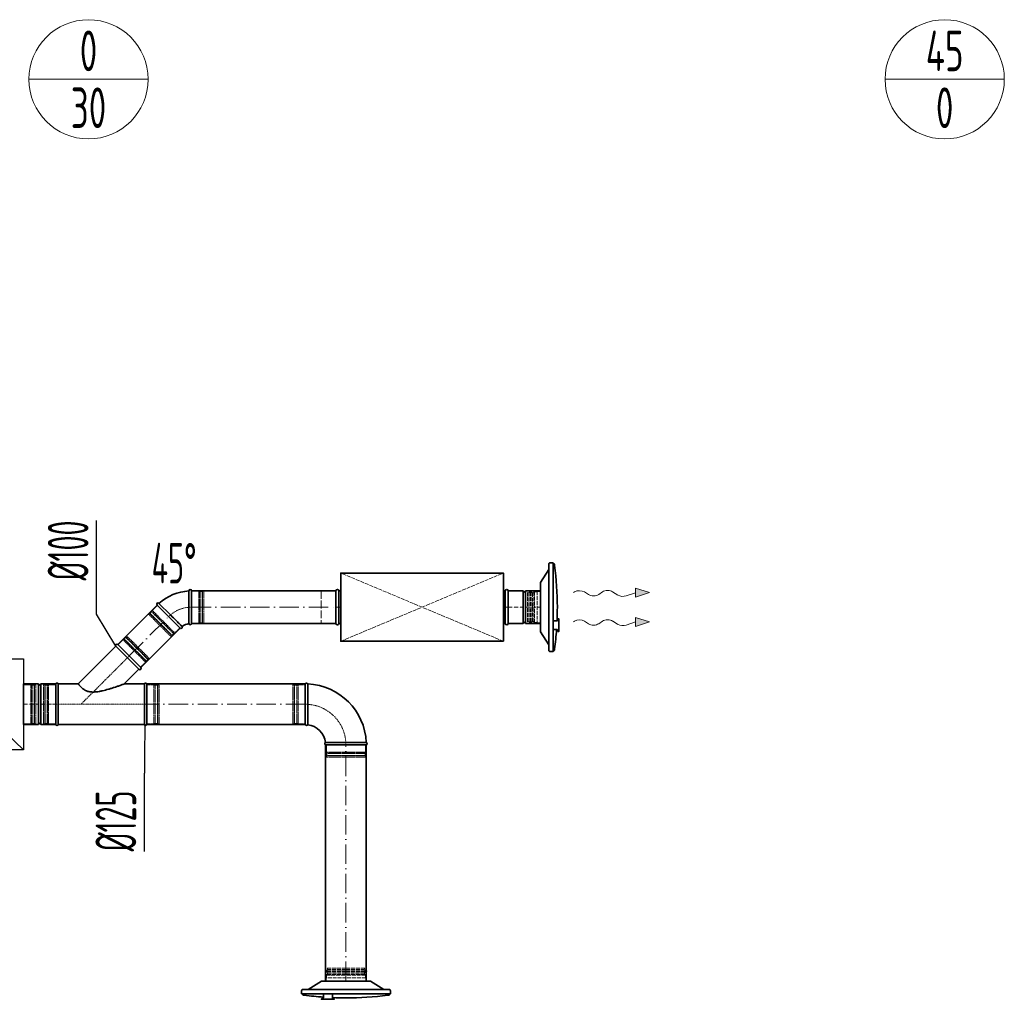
# Model space of a CAD drawing. Header units: millimetres. Extents: x -118717 to 8962, y 22910 to 145283.
# Tile 99 of 193: x -42496 to -39468, y 25430 to 28444. Entities that reach past the tile are written whole.
import ezdxf
from ezdxf.enums import TextEntityAlignment as Align

# ---------------------------------------------------------------- set-up
doc = ezdxf.new("R2010")
doc.units = ezdxf.units.MM
for name, pattern in [('ACAD_ISO02W100', [15, 12, -3]), ('ACAD_ISO10W100', [18, 12, -3, 0, -3]), ('phl_thick', [0])]:
    doc.linetypes.add(name, pattern=pattern)
for name, color, linetype, lineweight in [('VZT_01 SUP (PŘÍVOD) - OBRYS', 5, 'Continuous', 35), ('VZT_02 SUP (PŘÍVOD) - OSA', 5, 'ACAD_ISO10W100', 5), ('VZT_21 ZAŘÍZENÍ - OBRYS', 1, 'Continuous', 30), ('VZT_22 ZAŘÍZENÍ - DETAIL', 8, 'Continuous', 5), ('VZT_30 DISTRIBUČNÍ PRVKY - OBRYS', 1, 'Continuous', 35), ('VZT_35 TLUMIČE HLUKU - OBRYS', 1, 'Continuous', 35), ('VZT_36 TLUMIČE HLUKU - OSA', 1, 'ACAD_ISO10W100', 5), ('VZT_37 TLUMIČE HLUKU - DETAIL', 8, 'ACAD_ISO02W100', 5), ('VZT_52 POPIS - DISTRIBUCE', 7, 'Continuous', 5), ('VZT_60_KOTY - DIMENZE', 7, 'Continuous', 5)]:
    doc.layers.add(name, color=color, linetype=linetype, lineweight=lineweight)
for name, color, linetype, lineweight, plot in [('VZT_03 SUP (PŘÍVOD) - NETISK', 8, 'ACAD_ISO02W100', 5, False), ('VZT_07 ETA (ODVOD) - NETISK', 8, 'ACAD_ISO02W100', 5, False), ('VZT_34 DISTRIBUČNÍ PRVKY - NETISK', 8, 'ACAD_ISO02W100', 5, False), ('VZT_39 TLUMIČE HLUKU - NETISK', 8, 'ACAD_ISO02W100', 5, False)]:
    doc.layers.add(name, color=color, linetype=linetype, lineweight=lineweight, plot=plot)
doc.styles.add('EVORA_125', font='isocp.shx', dxfattribs={"width": 0.6, "height": 125})
doc.styles.add('JS', font='isocp.shx', dxfattribs={"width": 0.6, "height": 125})

msp = doc.modelspace()

# ---------------------------------------------------------------- linework, layer by layer
at = {"lineweight": 13}
for p, q in [((-40789.2, 26683.4), (-40792.2, 26681.6)), ((-40789.2, 26593.4), (-40792.2, 26591.6))]:
    msp.add_line(p, q, dxfattribs=at)
at = {"color": 0, "lineweight": 13}
for p, q in [((-40746.1, 26675.2), (-40759, 26683.3)), ((-40703.2, 26683.6), (-40715.1, 26675.6)), ((-40655.7, 26673.6), (-40672.2, 26684)), ((-40601.6, 26681), (-40630.2, 26671.3)), ((-40558.6, 26681.6), (-40601.8, 26695)), ((-40601.8, 26695), (-40601.6, 26681)), ((-40601.4, 26667.1), (-40601.6, 26681)), ((-40601.4, 26667.1), (-40558.6, 26681.6)), ((-40746.1, 26585.2), (-40759, 26593.3)), ((-40703.2, 26593.6), (-40715.1, 26585.6)), ((-40655.7, 26583.6), (-40672.2, 26594)), ((-40601.6, 26591), (-40630.2, 26581.3)), ((-40558.6, 26591.6), (-40601.8, 26605)), ((-40601.8, 26605), (-40601.6, 26591)), ((-40601.4, 26577.1), (-40601.6, 26591)), ((-40601.4, 26577.1), (-40558.6, 26591.6))]:
    msp.add_line(p, q, dxfattribs=at)
for centre, start_param, end_param in [((-40774.4, 26673.8), 0.766537, 2.320574), ((-40687.5, 26674.4), 0.766537, 2.375056), ((-40730.7, 26684.7), 3.908129, 5.516649), ((-40640.3, 26683.1), 3.908129, 5.191299), ((-40774.4, 26583.8), 0.766537, 2.320574), ((-40730.7, 26594.7), 3.908129, 5.516649), ((-40687.5, 26584.4), 0.766537, 2.375056), ((-40640.3, 26593.1), 3.908129, 5.191299)]:
    msp.add_ellipse(centre, major_axis=(21.5, 0.3), ratio=0.625, start_param=start_param, end_param=end_param, dxfattribs=at)
for points in [[(-40601.4, 26667.1), (-40601.8, 26695), (-40558.6, 26681.6)], [(-40601.4, 26577.1), (-40601.8, 26605), (-40558.6, 26591.6)]]:
    msp.add_solid(points, dxfattribs=at)
at = {"layer": 'VZT_01 SUP (PŘÍVOD) - OBRYS'}
for p, q in [((-41975.1, 26686.6), (-41975.1, 26636.4)), ((-41967.1, 26586.6), (-41967.1, 26686.6)), ((-40993.2, 26586.6), (-40993.2, 26686.6)), ((-40993.2, 26686.6), (-40947.7, 26686.6)), ((-40947.7, 26586.6), (-40947.7, 26686.6)), ((-40939.7, 26586.6), (-40939.7, 26686.6)), ((-40939.7, 26686.6), (-40894.2, 26686.6)), ((-40894.2, 26586.6), (-40894.2, 26686.6)), ((-42067.5, 26648.3), (-42032, 26612.9)), ((-42073.1, 26642.7), (-42002.4, 26572)), ((-40993.2, 26586.6), (-40947.7, 26586.6)), ((-40939.7, 26586.6), (-40894.2, 26586.6)), ((-42199.7, 26516.1), (-42315.4, 26400.4)), ((-42129, 26445.4), (-42199.7, 26516.1)), ((-42123.3, 26451.1), (-42194, 26521.8)), ((-42129, 26445.4), (-42173.9, 26400.4)), ((-42483.7, 26275.4), (-42483.7, 26400.4)), ((-42483.7, 26400.4), (-42438.2, 26400.4)), ((-42438.2, 26275.4), (-42438.2, 26400.4)), ((-42430.2, 26275.4), (-42430.2, 26400.4)), ((-42430.2, 26400.4), (-42384.7, 26400.4)), ((-42384.7, 26275.4), (-42384.7, 26400.4)), ((-42384.7, 26400.4), (-42384.7, 26275.4)), ((-42377, 26400.4), (-42377, 26275.4)), ((-42315.4, 26400.4), (-42377, 26400.4)), ((-42112.3, 26400.4), (-42173.9, 26400.4)), ((-42112.3, 26275.4), (-42112.3, 26400.4)), ((-42104.7, 26275.4), (-42104.7, 26400.4)), ((-41617.4, 26400.4), (-41617.4, 26275.4)), ((-42483.7, 26275.4), (-42438.2, 26275.4)), ((-42430.2, 26275.4), (-42384.7, 26275.4)), ((-42112.3, 26275.4), (-42377, 26275.4)), ((-41554.9, 26212.9), (-41429.9, 26212.9))]:
    msp.add_line(p, q, dxfattribs=at)
for points in [[(-41523.2, 26686.6), (-41967.1, 26686.6)], [(-42073.1, 26642.7), (-42194, 26521.8)], [(-41523.2, 26586.6), (-41967.1, 26586.6)], [(-42002.4, 26572), (-42123.3, 26451.1)], [(-42104.7, 26400.4), (-41617.4, 26400.4)], [(-42104.7, 26275.4), (-41617.4, 26275.4)], [(-41554.9, 26212.9), (-41554.9, 25486.4)], [(-41429.9, 26212.9), (-41429.9, 25486.4)]]:
    msp.add_lwpolyline(points, dxfattribs=at)
for centre, radius, start, end in [((-41967.1, 26536.6), 150, 93.0572, 131.9428), ((-41971.1, 26686.6), 4, 0, 180), ((-40943.7, 26686.6), 4, 180, 0), ((-42070.3, 26645.5), 4, 45, 225), ((-41967.1, 26536.6), 50, 99.1478, 125.8522), ((-41971.1, 26586.6), 4, 189.1478, 0), ((-40943.7, 26586.6), 4, 0, 180), ((-41999.6, 26574.8), 4, 225, 35.8522), ((-42196.8, 26519), 4, 45, 225), ((-42126.1, 26448.2), 4, 225, 45), ((-42434.2, 26400.4), 4, 180, 0), ((-42380.8, 26398.8), 4.17, 23.4678, 156.5322), ((-42108.5, 26398.8), 4.17, 23.4678, 156.5322), ((-41613.6, 26398.8), 4.17, 21.1072, 156.5322), ((-41617.4, 26212.9), 187.5, 2.3607, 87.6393), ((-42434.2, 26275.4), 4, 0, 180), ((-42380.8, 26277.1), 4.17, 203.4678, 336.5322), ((-42108.5, 26277.1), 4.17, 203.4678, 336.5322), ((-41613.6, 26277.1), 4.17, 203.4678, 329.7019), ((-41617.4, 26212.9), 62.5, 6.8302, 83.1698), ((-41553.3, 26216.8), 4.17, 120.2981, 246.5322), ((-41431.6, 26216.8), 4.17, 293.4678, 68.8928)]:
    msp.add_arc(centre, radius, start, end, dxfattribs=at)
for points, knots in [([(-41975, 26586), (-41975, 26586), (-41975, 26587.2), (-41975, 26592.1), (-41975, 26595.7), (-41975.1, 26604.7), (-41975.1, 26610.2), (-41975.1, 26622.2), (-41975.1, 26628.7), (-41975.1, 26635.7), (-41975.1, 26636.1), (-41975.1, 26636.4)], [315.70122, 315.70122, 315.70122, 315.70122, 334.965455, 334.965455, 354.338127, 354.338127, 373.989756, 373.989756, 393.709228, 393.709228, 394.86093, 394.86093, 394.86093, 394.86093]), ([(-41996.4, 26577.1), (-41996.4, 26577.1), (-41997.1, 26577.9), (-42000, 26580.8), (-42002.4, 26583.2), (-42008.5, 26589.3), (-42012.2, 26593.1), (-42020.7, 26601.5), (-42025.3, 26606.1), (-42030.7, 26611.5), (-42031.3, 26612.2), (-42032, 26612.9)], [157.87026, 157.87026, 157.87026, 157.87026, 175.40249, 175.40249, 194.39223, 194.39223, 214.163463, 214.163463, 234.188574, 234.188574, 237.030498, 237.030498, 237.030498, 237.030498]), ([(-42269.7, 26375.4), (-42271.4, 26375.4), (-42273.2, 26375.5), (-42276.8, 26375.8), (-42278.6, 26376), (-42282.2, 26376.7), (-42283.9, 26377.1), (-42287.4, 26378.1), (-42289, 26378.7), (-42292.2, 26380), (-42293.7, 26380.8), (-42296.5, 26382.4), (-42297.9, 26383.3), (-42300.4, 26385), (-42301.6, 26385.9), (-42303.7, 26387.7), (-42304.7, 26388.6), (-42306.4, 26390.2), (-42307.2, 26391), (-42308.6, 26392.5), (-42309.3, 26393.2), (-42310.5, 26394.5), (-42311.1, 26395.2), (-42312.1, 26396.4), (-42312.6, 26396.9), (-42313.4, 26397.9), (-42313.7, 26398.4), (-42314.3, 26399.1), (-42314.6, 26399.4), (-42315, 26399.9), (-42315.1, 26400.1), (-42315.3, 26400.4), (-42315.4, 26400.4), (-42315.4, 26400.4)], [0, 0, 0, 0, 5.29003, 5.29003, 10.580061, 10.580061, 15.870091, 15.870091, 21.160122, 21.160122, 26.450152, 26.450152, 31.740183, 31.740183, 37.030213, 37.030213, 42.320244, 42.320244, 47.034288, 47.034288, 51.748333, 51.748333, 56.462377, 56.462377, 61.176421, 61.176421, 65.890466, 65.890466, 70.60451, 70.60451, 75.318555, 75.318555, 80.032599, 80.032599, 80.032599, 80.032599]), ([(-42173.9, 26400.4), (-42173.9, 26400.4), (-42174, 26400.4), (-42174.1, 26400.4), (-42174.2, 26400.4), (-42174.5, 26400.2), (-42174.8, 26400.1), (-42175.6, 26399.8), (-42176.1, 26399.6), (-42177.3, 26399.2), (-42177.9, 26399), (-42179.7, 26398.4), (-42181, 26397.9), (-42183.8, 26396.9), (-42185.4, 26396.4), (-42188.6, 26395.2), (-42190.4, 26394.6), (-42193.8, 26393.4), (-42195.5, 26392.8), (-42199.7, 26391.4), (-42202.4, 26390.5), (-42208, 26388.7), (-42210.9, 26387.8), (-42216.8, 26385.9), (-42219.8, 26385), (-42225.7, 26383.3), (-42228.7, 26382.5), (-42234.4, 26380.9), (-42237.4, 26380.2), (-42243.8, 26378.7), (-42247, 26378), (-42253.6, 26376.8), (-42256.9, 26376.3), (-42261.7, 26375.8), (-42263.4, 26375.7), (-42266.5, 26375.5), (-42268.1, 26375.4), (-42269.7, 26375.4)], [272.508325, 272.508325, 272.508325, 272.508325, 274.342515, 274.342515, 276.176705, 276.176705, 279.845086, 279.845086, 283.513466, 283.513466, 287.181847, 287.181847, 293.317905, 293.317905, 299.453964, 299.453964, 305.590023, 305.590023, 311.726082, 311.726082, 320.779613, 320.779613, 329.833144, 329.833144, 338.886676, 338.886676, 347.940207, 347.940207, 357.193018, 357.193018, 366.445829, 366.445829, 375.69864, 375.69864, 380.325046, 380.325046, 384.951451, 384.951451, 384.951451, 384.951451]), ([(-41610, 26275), (-41610, 26275), (-41610, 26275.1), (-41610, 26275.4), (-41610, 26275.7), (-41610, 26276.7), (-41610, 26277.5), (-41610, 26280.7), (-41609.9, 26283.8), (-41609.9, 26292.7), (-41609.9, 26298.9), (-41609.8, 26313), (-41609.8, 26320.8), (-41609.8, 26337.1), (-41609.8, 26345.3), (-41609.7, 26361.2), (-41609.7, 26368.6), (-41609.7, 26381.8), (-41609.7, 26387.4), (-41609.7, 26394.4), (-41609.7, 26396.5), (-41609.7, 26399.5), (-41609.7, 26400.3), (-41609.7, 26400.3)], [197.067977, 197.067977, 197.067977, 197.067977, 201.792196, 201.792196, 209.190204, 209.190204, 218.040239, 218.040239, 237.760854, 237.760854, 262.206108, 262.206108, 286.831239, 286.831239, 311.323072, 311.323072, 335.946087, 335.946087, 360.704397, 360.704397, 377.088273, 377.088273, 394.105327, 394.105327, 394.105327, 394.105327]), ([(-41555.4, 26220.4), (-41555.4, 26220.4), (-41553.8, 26220.4), (-41547.7, 26220.4), (-41543.2, 26220.5), (-41531.8, 26220.5), (-41525, 26220.5), (-41510, 26220.6), (-41501.9, 26220.6), (-41485.6, 26220.6), (-41477.4, 26220.6), (-41462.2, 26220.6), (-41455.3, 26220.6), (-41443.5, 26220.7), (-41438.8, 26220.7), (-41432.2, 26220.7), (-41430.4, 26220.7), (-41430.1, 26220.7), (-41430.1, 26220.7), (-41430.1, 26220.7)], [0, 0, 0, 0, 24.235852, 24.235852, 48.531845, 48.531845, 73.024415, 73.024415, 97.570898, 97.570898, 122.078339, 122.078339, 146.53579, 146.53579, 170.957495, 170.957495, 195.359468, 195.359468, 197.168246, 197.168246, 197.168246, 197.168246])]:
    msp.add_open_spline(points, degree=3, knots=knots, dxfattribs=at)
at = {"layer": 'VZT_02 SUP (PŘÍVOD) - OSA', "ltscale": 0.3}
for points in [[(-41967.1, 26636.6), (-41967.1, 26636.6, 0.198912), (-42037.8, 26607.3, 0.198912)], [(-41492.4, 26212.9), (-41492.4, 26212.9, 0.414214), (-41617.4, 26337.9), (-41617.4, 26337.9)]]:
    msp.add_lwpolyline(points, format="xyb", dxfattribs=at)
at = {"layer": 'VZT_02 SUP (PŘÍVOD) - OSA', "ltscale": 5}
for points in [[(-41967.1, 26636.6), (-41523.2, 26636.6)], [(-42158.7, 26486.4), (-42037.8, 26607.3)], [(-41617.4, 26337.9), (-42104.7, 26337.9)], [(-41492.4, 25486.4), (-41492.4, 26212.9)]]:
    msp.add_lwpolyline(points, dxfattribs=at)
at = {"layer": 'VZT_02 SUP (PŘÍVOD) - OSA'}
for points in [[(-40993.2, 26636.6), (-40894.2, 26636.6)], [(-42483.7, 26337.9), (-42384.7, 26337.9)]]:
    msp.add_lwpolyline(points, dxfattribs=at)
at = {"layer": 'VZT_02 SUP (PŘÍVOD) - OSA', "ltscale": 0.3}
for points in [[(-42158.7, 26486.4), (-42307.2, 26337.9)], [(-42384.7, 26337.9), (-42104.7, 26337.9)]]:
    msp.add_lwpolyline(points, dxfattribs=at)
at = {"layer": 'VZT_03 SUP (PŘÍVOD) - NETISK', "ltscale": 0.4}
for p, q in [((-41945.1, 26685.6), (-41967.1, 26685.6)), ((-41945.1, 26685.6), (-41945.1, 26587.6)), ((-41941.6, 26684.6), (-41945.1, 26684.6)), ((-41941.6, 26686.6), (-41941.6, 26586.6)), ((-41941.1, 26686.6), (-41941.6, 26686.6)), ((-41941.1, 26686.6), (-41941.1, 26586.6)), ((-41934.1, 26684.6), (-41941.1, 26684.6)), ((-41934.1, 26686.6), (-41934.1, 26586.6)), ((-41933.6, 26686.6), (-41934.1, 26686.6)), ((-41933.6, 26686.6), (-41933.6, 26586.6)), ((-41933.1, 26684.6), (-41933.6, 26684.6)), ((-41933.1, 26685.6), (-41933.1, 26587.6)), ((-41929.1, 26685.6), (-41933.1, 26685.6)), ((-41929.1, 26685.6), (-41929.1, 26587.6)), ((-42096.5, 26617.9), (-42099.3, 26615.1)), ((-42096.5, 26619.3), (-42096.8, 26619)), ((-42096.8, 26619), (-42026.1, 26548.3)), ((-42096.5, 26619.3), (-42025.8, 26548.6)), ((-42096.5, 26617.9), (-42027.2, 26548.6)), ((-42095.4, 26617.6), (-42095.8, 26617.2)), ((-42090.1, 26622.9), (-42095.1, 26617.9)), ((-42091.2, 26624.6), (-42091.5, 26624.3)), ((-42091.5, 26624.3), (-42020.8, 26553.6)), ((-42091.2, 26624.6), (-42020.5, 26553.9)), ((-42087.3, 26625.7), (-42089.8, 26623.2)), ((-42072.4, 26642), (-42088, 26626.4)), ((-42088, 26626.4), (-42018.7, 26557.1)), ((-42099.3, 26615.1), (-42030, 26545.8)), ((-41945.1, 26587.6), (-41967.1, 26587.6)), ((-41941.6, 26588.6), (-41945.1, 26588.6)), ((-41941.1, 26586.6), (-41941.6, 26586.6)), ((-41934.1, 26588.6), (-41941.1, 26588.6)), ((-41933.6, 26586.6), (-41934.1, 26586.6)), ((-41933.1, 26588.6), (-41933.6, 26588.6)), ((-41929.1, 26587.6), (-41933.1, 26587.6)), ((-42022.2, 26555), (-42027.2, 26550)), ((-42019.4, 26557.8), (-42021.9, 26555.3)), ((-42003.1, 26572.7), (-42018.7, 26557.1)), ((-42193.3, 26521.1), (-42177.8, 26536.6)), ((-42108.5, 26467.3), (-42177.8, 26536.6)), ((-42177, 26535.9), (-42174.6, 26538.4)), ((-42176, 26539.8), (-42175.6, 26540.2)), ((-42105.3, 26469.1), (-42176, 26539.8)), ((-42104.9, 26469.5), (-42175.6, 26540.2)), ((-42174.2, 26538.8), (-42169.3, 26543.7)), ((-42170.7, 26545.1), (-42170.3, 26545.5)), ((-42100, 26474.4), (-42170.7, 26545.1)), ((-42099.6, 26474.8), (-42170.3, 26545.5)), ((-42169.3, 26545.1), (-42166.4, 26547.9)), ((-42100, 26475.8), (-42169.3, 26545.1)), ((-42168.9, 26544.1), (-42168.6, 26544.4)), ((-42097.1, 26478.7), (-42166.4, 26547.9)), ((-42027.2, 26548.6), (-42030, 26545.8)), ((-42027.5, 26549.7), (-42027.9, 26549.3)), ((-42025.8, 26548.6), (-42026.1, 26548.3)), ((-42020.5, 26553.9), (-42020.8, 26553.6)), ((-42124, 26451.8), (-42108.5, 26467.3)), ((-42109.2, 26468), (-42106.7, 26470.5)), ((-42106.3, 26470.9), (-42101.4, 26475.8)), ((-42105.3, 26469.1), (-42104.9, 26469.5)), ((-42101, 26476.2), (-42100.7, 26476.5)), ((-42100, 26475.8), (-42097.1, 26478.7)), ((-42100, 26474.4), (-42099.6, 26474.8)), ((-42422.7, 26397.9), (-42422.7, 26277.9)), ((-42418.7, 26397.9), (-42422.7, 26397.9)), ((-42418.7, 26397.9), (-42418.7, 26277.9)), ((-42418.2, 26396.9), (-42418.7, 26396.9)), ((-42418.2, 26398.9), (-42418.2, 26276.9)), ((-42417.7, 26398.9), (-42418.2, 26398.9)), ((-42417.7, 26398.9), (-42417.7, 26276.9)), ((-42410.7, 26396.9), (-42417.7, 26396.9)), ((-42410.7, 26398.9), (-42410.7, 26276.9)), ((-42410.2, 26398.9), (-42410.7, 26398.9)), ((-42410.2, 26398.9), (-42410.2, 26276.9)), ((-42406.7, 26396.9), (-42410.2, 26396.9)), ((-42406.7, 26397.9), (-42406.7, 26277.9)), ((-42384.7, 26397.9), (-42406.7, 26397.9)), ((-42104.7, 26397.9), (-42082.7, 26397.9)), ((-42082.7, 26277.9), (-42082.7, 26397.9)), ((-42082.7, 26396.9), (-42079.2, 26396.9)), ((-42079.2, 26276.9), (-42079.2, 26398.9)), ((-42079.2, 26398.9), (-42078.7, 26398.9)), ((-42078.7, 26276.9), (-42078.7, 26398.9)), ((-42078.7, 26396.9), (-42071.7, 26396.9)), ((-42071.7, 26276.9), (-42071.7, 26398.9)), ((-42071.7, 26398.9), (-42071.2, 26398.9)), ((-42071.2, 26276.9), (-42071.2, 26398.9)), ((-42071.2, 26396.9), (-42070.7, 26396.9)), ((-42070.7, 26277.9), (-42070.7, 26397.9)), ((-42070.7, 26397.9), (-42066.7, 26397.9)), ((-42066.7, 26277.9), (-42066.7, 26397.9)), ((-41655.4, 26397.9), (-41655.4, 26277.9)), ((-41651.4, 26397.9), (-41655.4, 26397.9)), ((-41651.4, 26397.9), (-41651.4, 26277.9)), ((-41650.9, 26396.9), (-41651.4, 26396.9)), ((-41650.9, 26398.9), (-41650.9, 26276.9)), ((-41650.4, 26398.9), (-41650.9, 26398.9)), ((-41650.4, 26398.9), (-41650.4, 26276.9)), ((-41643.4, 26396.9), (-41650.4, 26396.9)), ((-41643.4, 26398.9), (-41643.4, 26276.9)), ((-41642.9, 26398.9), (-41643.4, 26398.9)), ((-41642.9, 26398.9), (-41642.9, 26276.9)), ((-41639.4, 26396.9), (-41642.9, 26396.9)), ((-41639.4, 26397.9), (-41639.4, 26277.9)), ((-41617.4, 26397.9), (-41639.4, 26397.9)), ((-42418.7, 26277.9), (-42422.7, 26277.9)), ((-42418.2, 26278.9), (-42418.7, 26278.9)), ((-42417.7, 26276.9), (-42418.2, 26276.9)), ((-42410.7, 26278.9), (-42417.7, 26278.9)), ((-42410.2, 26276.9), (-42410.7, 26276.9)), ((-42406.7, 26278.9), (-42410.2, 26278.9)), ((-42384.7, 26277.9), (-42406.7, 26277.9)), ((-42104.7, 26277.9), (-42082.7, 26277.9)), ((-42082.7, 26278.9), (-42079.2, 26278.9)), ((-42079.2, 26276.9), (-42078.7, 26276.9)), ((-42078.7, 26278.9), (-42071.7, 26278.9)), ((-42071.7, 26276.9), (-42071.2, 26276.9)), ((-42071.2, 26278.9), (-42070.7, 26278.9)), ((-42070.7, 26277.9), (-42066.7, 26277.9)), ((-41651.4, 26277.9), (-41655.4, 26277.9)), ((-41650.9, 26278.9), (-41651.4, 26278.9)), ((-41650.4, 26276.9), (-41650.9, 26276.9)), ((-41643.4, 26278.9), (-41650.4, 26278.9)), ((-41642.9, 26276.9), (-41643.4, 26276.9)), ((-41639.4, 26278.9), (-41642.9, 26278.9)), ((-41617.4, 26277.9), (-41639.4, 26277.9)), ((-41552.4, 26212.9), (-41552.4, 26190.9)), ((-41432.4, 26212.9), (-41432.4, 26190.9)), ((-41553.4, 26187.4), (-41431.4, 26187.4)), ((-41553.4, 26187.4), (-41553.4, 26186.9)), ((-41553.4, 26186.9), (-41431.4, 26186.9)), ((-41553.4, 26179.9), (-41431.4, 26179.9)), ((-41553.4, 26179.9), (-41553.4, 26179.4)), ((-41553.4, 26179.4), (-41431.4, 26179.4)), ((-41552.4, 26190.9), (-41432.4, 26190.9)), ((-41552.4, 26178.9), (-41432.4, 26178.9)), ((-41552.4, 26178.9), (-41552.4, 26174.9)), ((-41552.4, 26174.9), (-41432.4, 26174.9)), ((-41551.4, 26190.9), (-41551.4, 26187.4)), ((-41551.4, 26186.9), (-41551.4, 26179.9)), ((-41551.4, 26179.4), (-41551.4, 26178.9)), ((-41433.4, 26190.9), (-41433.4, 26187.4)), ((-41433.4, 26186.9), (-41433.4, 26179.9)), ((-41433.4, 26179.4), (-41433.4, 26178.9)), ((-41432.4, 26178.9), (-41432.4, 26174.9)), ((-41431.4, 26187.4), (-41431.4, 26186.9)), ((-41431.4, 26179.9), (-41431.4, 26179.4))]:
    msp.add_line(p, q, dxfattribs=at)
at = {"layer": 'VZT_07 ETA (ODVOD) - NETISK', "ltscale": 0.4}
for p, q in [((-42483.7, 26397.9), (-42461.7, 26397.9)), ((-42461.7, 26277.9), (-42461.7, 26397.9)), ((-42461.7, 26396.9), (-42458.2, 26396.9)), ((-42458.2, 26276.9), (-42458.2, 26398.9)), ((-42458.2, 26398.9), (-42457.7, 26398.9)), ((-42457.7, 26276.9), (-42457.7, 26398.9)), ((-42457.7, 26396.9), (-42450.7, 26396.9)), ((-42450.7, 26276.9), (-42450.7, 26398.9)), ((-42450.7, 26398.9), (-42450.2, 26398.9)), ((-42450.2, 26276.9), (-42450.2, 26398.9)), ((-42450.2, 26396.9), (-42449.7, 26396.9)), ((-42449.7, 26277.9), (-42449.7, 26397.9)), ((-42449.7, 26397.9), (-42445.7, 26397.9)), ((-42445.7, 26277.9), (-42445.7, 26397.9)), ((-42483.7, 26277.9), (-42461.7, 26277.9)), ((-42461.7, 26278.9), (-42458.2, 26278.9)), ((-42458.2, 26276.9), (-42457.7, 26276.9)), ((-42457.7, 26278.9), (-42450.7, 26278.9)), ((-42450.7, 26276.9), (-42450.2, 26276.9)), ((-42450.2, 26278.9), (-42449.7, 26278.9)), ((-42449.7, 26277.9), (-42445.7, 26277.9))]:
    msp.add_line(p, q, dxfattribs=at)
at = {"layer": 'VZT_21 ZAŘÍZENÍ - OBRYS'}
msp.add_lwpolyline([(-42483.7, 26197.9), (-43983.7, 26197.9), (-43983.7, 26477.9), (-42483.7, 26477.9)], close=True, dxfattribs=at)
at = {"layer": 'VZT_22 ZAŘÍZENÍ - DETAIL', "linetype": 'ACAD_ISO02W100', "lineweight": 5, "ltscale": 10}
msp.add_lwpolyline([(-42483.7, 26197.9), (-42681.1, 26385.1), (-43499.3, 26197.9)], dxfattribs=at)
at = {"layer": 'VZT_30 DISTRIBUČNÍ PRVKY - OBRYS'}
for points in [[(-40855.2, 26773.1), (-40855.2, 26500.1), (-40864.4, 26500.1, -0.414214), (-40868.2, 26504), (-40868.2, 26769.2, -0.414214), (-40864.4, 26773.1), (-40855.2, 26773.1)], [(-40842.2, 26636.6, 0.0327), (-40850.7, 26765.1), (-40851.3, 26768.1, 0.36397), (-40854.2, 26770.6), (-40855.2, 26770.6)], [(-40868.2, 26520.5), (-40893.7, 26560.9, -0.141374), (-40894.2, 26562.9), (-40894.2, 26710.3, -0.141374), (-40893.7, 26712.3), (-40868.2, 26752.7)], [(-40842.2, 26636.6, -0.010645), (-40843.2, 26594.6, -0.010645)], [(-40855.2, 26567.4), (-40842.8, 26567.4, -0.267949), (-40842.4, 26567.1), (-40839.1, 26561.4, 0.267949), (-40838.7, 26561.2), (-40838.1, 26561.2), (-40838.1, 26600.8), (-40838.7, 26600.8, 0.267949), (-40839.1, 26600.6), (-40842.4, 26594.9, -0.267949), (-40842.8, 26594.6), (-40855.2, 26594.6)], [(-40844.7, 26567.4, -0.015115), (-40850.7, 26508.1), (-40851.3, 26505.1, -0.36397), (-40854.2, 26502.6), (-40855.2, 26502.6)], [(-41608.2, 25460.4), (-41567.8, 25485.8, -0.141374), (-41565.8, 25486.4), (-41418.4, 25486.4, -0.141374), (-41416.4, 25485.8), (-41376, 25460.4)], [(-41355.6, 25447.4), (-41628.6, 25447.4), (-41628.6, 25456.5, -0.414214), (-41624.8, 25460.4), (-41359.5, 25460.4, -0.414214), (-41355.6, 25456.5), (-41355.6, 25447.4)], [(-41561.4, 25436.8, -0.015115), (-41620.7, 25442.9), (-41623.6, 25443.4, -0.36397), (-41626.1, 25446.3), (-41626.1, 25447.4)], [(-41561.4, 25447.4), (-41561.4, 25435, -0.267949), (-41561.6, 25434.6), (-41567.3, 25431.3, 0.267949), (-41567.5, 25430.9), (-41567.5, 25430.2), (-41527.9, 25430.2), (-41527.9, 25430.9, 0.267949), (-41528.1, 25431.3), (-41533.9, 25434.6, -0.267949), (-41534.1, 25435), (-41534.1, 25447.4)], [(-41492.1, 25434.4, -0.010645), (-41534.1, 25435.3, -0.010645)], [(-41492.1, 25434.4, 0.0327), (-41363.6, 25442.9), (-41360.6, 25443.4, 0.36397), (-41358.1, 25446.3), (-41358.1, 25447.4)]]:
    msp.add_lwpolyline(points, format="xyb", dxfattribs=at)
at = {"layer": 'VZT_34 DISTRIBUČNÍ PRVKY - NETISK'}
for points in [[(-40930.3, 26680.3), (-40934.2, 26681.8), (-40934.2, 26636.6)], [(-40930.1, 26681.3), (-40930.1, 26636.6)], [(-40918.4, 26680.5), (-40918.4, 26636.6)], [(-40914.8, 26682.2), (-40914.8, 26636.6)], [(-40912.1, 26684.1), (-40912.1, 26636.6)], [(-40894.2, 26685.1), (-40904.2, 26685.1), (-40904.2, 26588.1), (-40894.2, 26588.1)], [(-40894.2, 26685.1), (-40894.2, 26588.1)], [(-40930.3, 26592.9), (-40934.2, 26591.4), (-40934.2, 26636.6)], [(-40930.1, 26591.9), (-40930.1, 26636.6)], [(-40918.4, 26592.7), (-40918.4, 26636.6)], [(-40914.8, 26591), (-40914.8, 26636.6)], [(-40912.1, 26589.1), (-40912.1, 26636.6)], [(-41548.5, 25522.4), (-41549.9, 25526.4), (-41492.2, 25526.4)], [(-41435.9, 25522.4), (-41434.5, 25526.4), (-41492.2, 25526.4)], [(-41431.1, 25486.4), (-41431.1, 25496.4), (-41553.1, 25496.4), (-41553.1, 25486.4)], [(-41552.3, 25504.2), (-41492.2, 25504.2)], [(-41550.3, 25506.9), (-41492.2, 25506.9)], [(-41549.4, 25522.2), (-41492.2, 25522.2)], [(-41548.7, 25510.5), (-41492.2, 25510.5)], [(-41434.9, 25522.2), (-41492.2, 25522.2)], [(-41435.7, 25510.5), (-41492.2, 25510.5)], [(-41434.1, 25506.9), (-41492.2, 25506.9)], [(-41432.1, 25504.2), (-41492.2, 25504.2)], [(-41431.1, 25486.4), (-41553.1, 25486.4)]]:
    msp.add_lwpolyline(points, dxfattribs=at)
for points in [[(-40924.1, 26688.7), (-40925.6, 26683, 0.060863), (-40925.6, 26682.3), (-40925.6, 26636.6)], [(-40924.1, 26688.7), (-40922.7, 26682.8, -0.058981), (-40922.6, 26682.2), (-40922.6, 26636.6)], [(-40904.2, 26684.1), (-40912.1, 26684.1, 0.291473), (-40914.5, 26682.6, 0.291473)], [(-40924.1, 26584.5), (-40925.6, 26590.2, -0.060863), (-40925.6, 26590.9), (-40925.6, 26636.6)], [(-40924.1, 26584.5), (-40922.7, 26590.4, 0.058981), (-40922.6, 26591), (-40922.6, 26636.6)], [(-40904.2, 26589.1), (-40912.1, 26589.1, -0.291473), (-40914.5, 26590.6, -0.291473)], [(-41556.9, 25516.3), (-41551.2, 25517.7, -0.060863), (-41550.5, 25517.8), (-41492.2, 25517.8)], [(-41556.9, 25516.3), (-41550.9, 25514.8, 0.058981), (-41550.3, 25514.8), (-41492.2, 25514.8)], [(-41552.3, 25496.4), (-41552.3, 25504.2, -0.291473), (-41550.7, 25506.6, -0.291473)], [(-41427.5, 25516.3), (-41433.2, 25517.7, 0.060863), (-41433.9, 25517.8), (-41492.2, 25517.8)], [(-41427.5, 25516.3), (-41433.4, 25514.8, -0.058981), (-41434.1, 25514.8), (-41492.2, 25514.8)], [(-41432.1, 25496.4), (-41432.1, 25504.2, 0.291473), (-41433.6, 25506.6, 0.291473)]]:
    msp.add_lwpolyline(points, format="xyb", dxfattribs=at)
for centre, radius, start, end in [((-40924.8, 26672.3), 10.5, 52.1622, 120.2824), ((-40918, 26684.4), 3.88, 263.3265, 332.5007), ((-40924.8, 26600.9), 10.5, 239.7176, 307.8378), ((-40918, 26588.8), 3.88, 27.4993, 96.6735), ((-41540.4, 25516.9), 10.5, 149.7176, 217.8378), ((-41552.5, 25510.1), 3.88, 297.4993, 6.6735), ((-41444, 25516.9), 10.5, 322.1622, 30.2824), ((-41431.9, 25510.1), 3.88, 173.3265, 242.5007)]:
    msp.add_arc(centre, radius, start, end, dxfattribs=at)
at = {"layer": 'VZT_35 TLUMIČE HLUKU - OBRYS'}
for p, q in [((-41523.2, 26686.6), (-41523.2, 26586.6)), ((-40993.2, 26686.6), (-40993.2, 26586.6))]:
    msp.add_line(p, q, dxfattribs=at)
msp.add_lwpolyline([(-41008.2, 26531.6), (-41508.2, 26531.6), (-41508.2, 26741.6), (-41008.2, 26741.6)], close=True, dxfattribs=at)
for points in [[(-41514.2, 26686.6), (-41514.2, 26586.6)], [(-41514.2, 26686.6), (-41508.2, 26686.6)], [(-41002.2, 26686.6), (-41008.2, 26686.6)], [(-41002.2, 26686.6), (-41002.2, 26586.6)], [(-41514.2, 26586.6), (-41508.2, 26586.6)], [(-41002.2, 26586.6), (-41008.2, 26586.6)]]:
    msp.add_lwpolyline(points, dxfattribs=at)
for centre, start, end in [((-41518.7, 26686.6), 0, 180), ((-40997.7, 26686.6), 0, 180), ((-41518.7, 26586.6), 180, 0), ((-40997.7, 26586.6), 180, 0)]:
    msp.add_arc(centre, 4.5, start, end, dxfattribs=at)
at = {"layer": 'VZT_36 TLUMIČE HLUKU - OSA', "ltscale": 5}
for points in [[(-41523.2, 26636.6), (-41508.2, 26636.6)], [(-40993.2, 26636.6), (-41008.2, 26636.6)], [(-40993.2, 26636.6), (-41008.2, 26636.6)], [(-40993.2, 26636.6), (-41008.2, 26636.6)]]:
    msp.add_lwpolyline(points, dxfattribs=at)
at = {"layer": 'VZT_37 TLUMIČE HLUKU - DETAIL', "lineweight": 5}
for points in [[(-41008.2, 26531.6), (-41508.2, 26741.6)], [(-41508.2, 26531.6), (-41008.2, 26741.6)]]:
    msp.add_lwpolyline(points, dxfattribs=at)
at = {"layer": 'VZT_39 TLUMIČE HLUKU - NETISK', "ltscale": 2}
for points in [[(-41523.2, 26686.6), (-41568.2, 26686.6), (-41568.2, 26586.6), (-41523.2, 26586.6)], [(-40993.2, 26686.6), (-40948.2, 26686.6), (-40948.2, 26586.6), (-40993.2, 26586.6)]]:
    msp.add_lwpolyline(points, dxfattribs=at)
at = {"layer": 'VZT_52 POPIS - DISTRIBUCE'}
for p, q in [((-42467.4, 28260.3), (-42100.6, 28260.3)), ((-39834.5, 28260.3), (-39467.7, 28260.3))]:
    msp.add_line(p, q, dxfattribs=at)
for centre in [(-42284, 28260.3), (-39651.1, 28260.3)]:
    msp.add_circle(centre, 183.4, dxfattribs=at)
at = {"layer": 'VZT_60_KOTY - DIMENZE', "linetype": 'ByBlock', "lineweight": -2}
for p, q in [((-42259.1, 26615.5), (-42259.1, 26665.5)), ((-42112.3, 26175.9), (-42112.3, 26125.9))]:
    msp.add_line(p, q, dxfattribs=at)
for points in [[(-42259.1, 26665.5), (-42259.1, 26903.1)], [(-42199.7, 26516.1), (-42259.1, 26615.5)]]:
    msp.add_lwpolyline(points, dxfattribs=at)
at = {"layer": 'VZT_60_KOTY - DIMENZE', "linetype": 'ByBlock', "lineweight": -2, "elevation": 0}
for points in [[(-42111.1, 26277.1), (-42112.3, 26175.9)], [(-42112.3, 26175.9), (-42112.3, 26175.9)], [(-42112.3, 26175.9), (-42112.3, 26175.9)], [(-42112.3, 25885.3), (-42112.3, 26125.9)]]:
    msp.add_lwpolyline(points, dxfattribs=at)

# ---------------------------------------------------------------- texts
at = {"layer": 'VZT_52 POPIS - DISTRIBUCE', "ltscale": 50, "style": 'JS', "width": 0.7}
for s, p in [('0', (-42284, 28347.8)), ('45', (-39651.1, 28347.8)), ('30', (-42284, 28172.8)), ('0', (-39651.1, 28172.8))]:
    msp.add_text(s, height=125, dxfattribs=at).set_placement(p, align=Align.MIDDLE_CENTER)
at = {"layer": 'VZT_60_KOTY - DIMENZE', "style": 'EVORA_125', "width": 0.6}
msp.add_text('45°', height=125, dxfattribs=at).set_placement((-42090, 26709.4))
at = {"layer": 'VZT_60_KOTY - DIMENZE', "linetype": 'phl_thick', "char_height": 125, "rotation": 90, "style": 'EVORA_125'}
for s, insert, attachment_point in [('%%C100', (-42409.1, 26903.1), 3), ('%%C125', (-42262.3, 25885.3), 1)]:
    msp.add_mtext(s, dxfattribs=dict(at, insert=insert, attachment_point=attachment_point))

doc.saveas('drawing.dxf')
